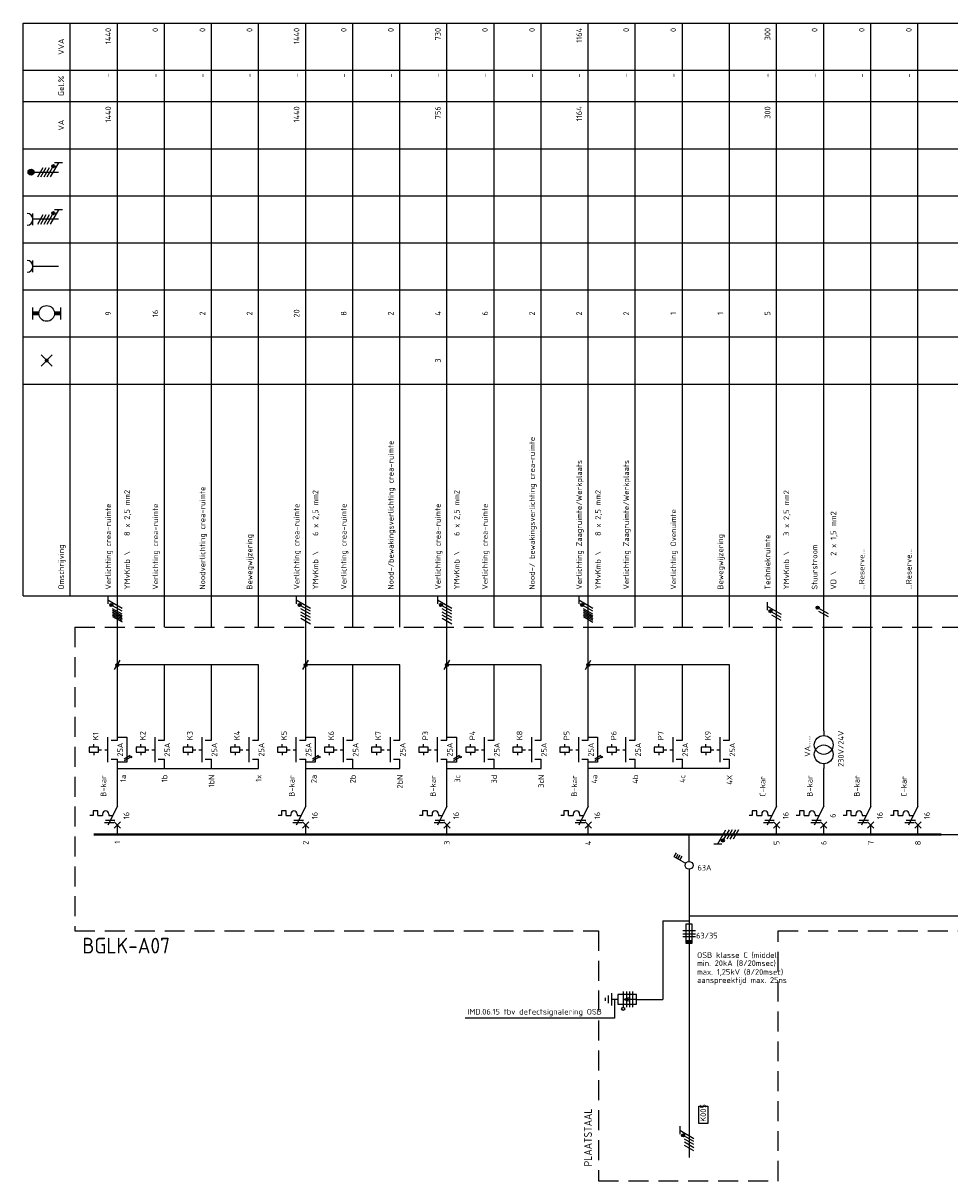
# Model space of a CAD drawing. Extents: x -1224 to 18134, y -20786 to 3554.
# Tile 80 of 88: x 15731 to 16027, y -1276 to -907. Entities that reach past the tile are written whole.
import ezdxf
from ezdxf.enums import TextEntityAlignment as Align

# ---------------------------------------------------------------- set-up
doc = ezdxf.new("R2010")
doc.units = 0
doc.linetypes.add('HIDDEN', pattern=[9.525, 6.35, -3.175])
doc.linetypes.add('STABI11', pattern=[2, 1, -1])
doc.layers.get('0').update_dxf_attribs({"linetype": 'CONTINUOUS'})
for name, color, linetype in [('EL$1----', 3, 'CONTINUOUS'), ('EL$1----_1LK-A08', 3, 'CONTINUOUS'), ('EL$1----_BGLK-A07', 3, 'CONTINUOUS'), ('EL6131--_KG', 3, 'CONTINUOUS'), ('kast', 1, 'CONTINUOUS')]:
    doc.layers.add(name, color=color, linetype=linetype)
doc.styles.add('BURO-018', font='ISO.shx', dxfattribs={"height": 1.8})
doc.styles.add('BURO-050', font='ISO.shx', dxfattribs={"height": 5})

# ---------------------------------------------------------------- blocks, each defined once
blk = doc.blocks.new('E00515')
at = {"color": 0, "linetype": 'Continuous'}
for p, q in [((6, 1.5), (0, 1.5)), ((0, 1.5), (0, -1.5)), ((0, 0), (4, 0)), ((1.25, -2.5), (1.25, 2.5)), ((2.25, -2.5), (2.25, 2.5)), ((4, 0), (2.5, 0.5)), ((2.5, -0.5), (4, 0)), ((3.25, -2.5), (3.25, 2.5)), ((4.25, -2.5), (4.25, 2.5)), ((6, -1.5), (6, 1.5)), ((6, 0), (8, 0)), ((8, -2), (8, 2)), ((9, -1.25), (9, 1.25)), ((10, -0.5), (10, 0.5)), ((0, -1.5), (6, -1.5))]:
    blk.add_line(p, q, dxfattribs=at)
blk.add_circle((4.25, 3), 0.5, dxfattribs=at)
blk = doc.blocks.new('HL3')
at = {"color": 0, "linetype": 'Continuous'}
for p, q in [((-3, 6.98), (-3, 4.48)), ((-3, 5.73), (1.5, 3.13)), ((1.5, 2.13), (-1.5, 3.87)), ((1.5, 1.13), (-1.5, 2.87)), ((1.5, 0.13), (-1.5, 1.87)), ((1.5, -0.87), (-1.5, 0.87))]:
    blk.add_line(p, q, dxfattribs=at)
at = {"color": 0, "linetype": 'Continuous', "const_width": 0.5}
blk.add_lwpolyline([(-1.68, 4.12, 1), (-2.18, 4.12, 1)], format="xyb", close=True, dxfattribs=at)
at = {"color": 0, "linetype": 'Continuous'}
blk.add_circle((-1.93, 4.12), 0.5, dxfattribs=at)
blk = doc.blocks.new('00P')
at = {"color": 0, "linetype": 'Continuous'}
for p, q in [((0, 31), (3, 31)), ((3, 31), (3, 23)), ((3, 23), (0, 23))]:
    blk.add_line(p, q, dxfattribs=at)
blk = doc.blocks.new('L1')
at = {"color": 0, "linetype": 'Continuous'}
for p, q in [((-3, 73.98), (-3, 71.48)), ((-3, 72.73), (1.5, 70.13)), ((1.5, 69.13), (-1.5, 70.87)), ((1.5, 68.13), (-1.5, 69.87))]:
    blk.add_line(p, q, dxfattribs=at)
at = {"color": 0, "linetype": 'Continuous', "const_width": 0.5}
blk.add_lwpolyline([(-1.68, 71.12, 1), (-2.18, 71.12, 1)], format="xyb", close=True, dxfattribs=at)
at = {"color": 0, "linetype": 'Continuous'}
blk.add_circle((-1.93, 71.12), 0.5, dxfattribs=at)
blk = doc.blocks.new('0302A1_')
at = {"color": 0, "linetype": 'Continuous'}
blk.add_line((-0.87, -1.5), (0.87, 1.5), dxfattribs=at)
at = {"color": 0, "const_width": 0.5}
blk.add_lwpolyline([(-0.25, 0, 1), (0.25, 0, 1)], format="xyb", close=True, dxfattribs=at)
at = {"color": 0, "linetype": 'Continuous'}
blk.add_circle((0, 0), 0.5, dxfattribs=at)
blk = doc.blocks.new('L3')
at = {"color": 0, "linetype": 'Continuous'}
for p, q in [((-3, 75.98), (-3, 73.48)), ((-3, 74.73), (1.5, 72.13)), ((1.5, 71.13), (-1.5, 72.87)), ((1.5, 70.13), (-1.5, 71.87)), ((1.5, 69.13), (-1.5, 70.87)), ((1.5, 68.13), (-1.5, 69.87))]:
    blk.add_line(p, q, dxfattribs=at)
at = {"color": 0, "linetype": 'Continuous', "const_width": 0.5}
blk.add_lwpolyline([(-1.68, 73.12, 1), (-2.18, 73.12, 1)], format="xyb", close=True, dxfattribs=at)
at = {"color": 0, "linetype": 'Continuous'}
blk.add_circle((-1.93, 73.12), 0.5, dxfattribs=at)
blk = doc.blocks.new('B26')
at = {"color": 0, "linetype": 'Continuous'}
for p, q in [((0, 9), (0, 21)), ((-7.75, 7.5), (-7.75, 6)), ((-6.25, 7.5), (-7.75, 7.5)), ((-6.25, 6), (-6.25, 7.5)), ((0, 9), (-3, 3)), ((-7.75, 6), (-8.75, 6)), ((-6.25, 6), (-4.75, 6)), ((-4.75, 6.5), (-4.75, 6)), ((-4.125, 3.75), (-1.125, 3.75)), ((-3.75, 4.5), (-0.75, 4.5)), ((-2.75, 6.5), (-2.75, 6)), ((-2.75, 6), (-1.5, 6)), ((-1, 4), (1, 2)), ((-1, 2), (1, 4)), ((0, 0), (0, 3))]:
    blk.add_line(p, q, dxfattribs=at)
blk.add_arc((-3.75, 6.5), 1, 0, 180, dxfattribs=at)
at = {"color": 1, "style": 'BURO-018'}
blk.add_attdef('E_VRIJ1', (-3.548, 12), '', height=1.8, rotation=90, dxfattribs=at)
at = {"color": 1, "linetype": 'Continuous', "style": 'BURO-018'}
blk.add_attdef('E_IIA', text='', height=1.8, rotation=90, dxfattribs=at).set_placement((2, 6), align=Align.TOP_CENTER)
blk = doc.blocks.new('M2')
at = {"color": 0, "linetype": 'Continuous'}
for p, q in [((-3, 23), (-3, 31)), ((-2, 30), (0, 30)), ((0, 30), (0, 33)), ((-6, 27.75), (-9, 27.75)), ((-9, 27.75), (-9, 26.25)), ((-9, 26.25), (-6, 26.25)), ((-7.5, 27.75), (-7.5, 28.75)), ((-7.5, 26.25), (-7.5, 25.25)), ((-6, 26.25), (-6, 27.75)), ((-6, 27.25), (-6, 27.25)), ((-2, 24), (0, 24)), ((0, 21), (0, 24))]:
    blk.add_line(p, q, dxfattribs=at)
at = {"color": 0, "linetype": 'STABI11'}
blk.add_line((-6, 27), (-3, 27), dxfattribs=at)
at = {"color": 1, "linetype": 'Continuous', "style": 'BURO-018'}
blk.add_attdef('E_VRIJ1', (-6, 30), '', height=1.8, rotation=90, dxfattribs=at)
blk.add_attdef('E_IMS', text='', height=1.8, rotation=90, dxfattribs=at).set_placement((0, 27), align=Align.TOP_CENTER)
blk = doc.blocks.new('b1s')
at = {"color": 0, "linetype": 'Continuous'}
blk.add_line((0, 33), (0, 54), dxfattribs=at)
blk = doc.blocks.new('m1s')
at = {"color": 0, "linetype": 'Continuous'}
blk.add_line((0, 54), (0, 66), dxfattribs=at)
blk = doc.blocks.new('m1')
at = {"color": 0, "linetype": 'Continuous'}
blk.add_line((0, 21), (0, 33), dxfattribs=at)
blk = doc.blocks.new('M13')
at = {"color": 0, "linetype": 'Continuous'}
for p, q in [((0, 33), (0, 31.5)), ((0, 22.5), (0, 21))]:
    blk.add_line(p, q, dxfattribs=at)
for centre in [(0, 28.5), (0, 25.5)]:
    blk.add_circle(centre, 3, dxfattribs=at)
at = {"color": 1, "linetype": 'Continuous', "style": 'BURO-018'}
blk.add_attdef('E_VRIJ1', (6, 24), '', height=1.8, rotation=90, dxfattribs=at)
blk = doc.blocks.new('KOLNR1')
at = {"color": 0, "linetype": 'Continuous'}
for p, q in [((1.41, -1.41), (-1.41, 1.41)), ((-1.41, -1.41), (1.41, 1.41))]:
    blk.add_line(p, q, dxfattribs=at)
at = {"color": 0, "linetype": 'Continuous', "const_width": 0.5}
blk.add_lwpolyline([(-0.25, 0, 1), (0.25, 0, 1)], format="xyb", close=True, dxfattribs=at)
blk = doc.blocks.new('KOLNR5')
at = {"color": 0, "linetype": 'Continuous'}
for p, q in [((-3.5, -1.5), (-3.5, 1.5)), ((3.5, 1.5), (3.5, -1.5))]:
    blk.add_line(p, q, dxfattribs=at)
at = {"color": 0, "linetype": 'Continuous', "const_width": 1}
for points in [[(-2, 0), (-3.5, 0)], [(2, 0), (3.5, 0)]]:
    blk.add_lwpolyline(points, dxfattribs=at)
at = {"color": 0, "linetype": 'Continuous'}
blk.add_circle((0, 0), 2, dxfattribs=at)
blk = doc.blocks.new('KOLNR6')
at = {"color": 0, "linetype": 'Continuous'}
for p, q in [((-3.5, -1.5), (-3.5, 1.5)), ((3, 0), (-3.5, 0))]:
    blk.add_line(p, q, dxfattribs=at)
blk.add_arc((-5, 0), 1.5, 270, 90, dxfattribs=at)
blk = doc.blocks.new('KOLNR7')
at = {"color": 0, "linetype": 'Continuous'}
for p, q in [((-3.5, -1.5), (-3.5, 1.5)), ((3, 0), (-3.5, 0)), ((-2.29, -1.2), (-0.91, 1.2)), ((-1.49, -1.2), (-0.11, 1.2)), ((-0.69, -1.2), (0.69, 1.2)), ((0.11, -1.2), (1.49, 1.2)), ((2.99, 2.4), (0.91, -1.2)), ((3.99, 2.4), (1.99, 2.4))]:
    blk.add_line(p, q, dxfattribs=at)
at = {"color": 0, "linetype": 'Continuous', "const_width": 0.4}
blk.add_lwpolyline([(1.69, 1.35, 1), (1.69, 1.75, 1)], format="xyb", close=True, dxfattribs=at)
at = {"color": 0, "linetype": 'Continuous'}
blk.add_circle((1.69, 1.55), 0.4, dxfattribs=at)
blk.add_arc((-5, 0), 1.5, 270, 90, dxfattribs=at)
blk = doc.blocks.new('KOLNR9')
at = {"color": 0, "linetype": 'Continuous'}
for p, q in [((-4, 0), (3, 0)), ((-2.29, -1.2), (-0.91, 1.2)), ((-1.49, -1.2), (-0.11, 1.2)), ((-0.69, -1.2), (0.69, 1.2)), ((0.11, -1.2), (1.49, 1.2)), ((2.99, 2.4), (0.91, -1.2)), ((3.99, 2.4), (1.99, 2.4))]:
    blk.add_line(p, q, dxfattribs=at)
for points, const_width in [([(-4, -0.38, 1), (-4, 0.38, 1)], 0.75), ([(1.69, 1.35, 1), (1.69, 1.75, 1)], 0.4)]:
    blk.add_lwpolyline(points, format="xyb", close=True, dxfattribs=dict(at, const_width=const_width))
for centre, radius in [((-4, 0), 0.75), ((1.69, 1.55), 0.4)]:
    blk.add_circle(centre, radius, dxfattribs=at)
blk = doc.blocks.new('1P')
at = {"color": 0, "linetype": 'Continuous'}
blk.add_line((1.5, 0.87), (-1.5, -0.87), dxfattribs=at)

msp = doc.modelspace()

# ---------------------------------------------------------------- linework, layer by layer
at = {"layer": 'EL$1----', "linetype": 'Continuous'}
for p, q in [((15987.91, -1095.41), (15984.91, -1093.68)), ((15987.91, -1096.41), (15984.91, -1094.68)), ((15956.41, -1144.7), (15911.41, -1144.7)), ((15943.54, -1174.23), (15943.54, -1165.7)), ((16023.91, -1165.7), (16042.42, -1165.7)), ((15938.79, -1172.82), (15939.49, -1171.6)), ((15942.46, -1174.93), (15938.79, -1172.82)), ((15939.4, -1173.17), (15940.1, -1171.95)), ((15940, -1173.52), (15940.7, -1172.3)), ((15940.61, -1173.87), (15941.31, -1172.65)), ((15944.54, -1194.35), (15942.54, -1194.35)), ((15942.54, -1194.35), (15942.54, -1200.35)), ((16146.97, -1191.75), (15943.54, -1191.75)), ((15944.54, -1200.35), (15944.54, -1194.35)), ((15941.54, -1196.35), (15945.54, -1196.35)), ((15941.54, -1197.35), (15945.54, -1197.35)), ((15945.54, -1198.35), (15941.54, -1198.35)), ((15942.54, -1200.35), (15944.54, -1200.35)), ((15940.54, -1258.69), (15940.54, -1261.19)), ((15940.54, -1259.94), (15945.04, -1262.54)), ((15945.04, -1263.54), (15942.04, -1261.81)), ((15945.04, -1264.54), (15942.04, -1262.81)), ((15945.04, -1265.54), (15942.04, -1263.81)), ((15945.04, -1266.54), (15942.04, -1264.81))]:
    msp.add_line(p, q, dxfattribs=at)
at = {"layer": 'EL$1----'}
for p, q in [((15776.41, -1111.7), (15761.41, -1111.7)), ((15791.41, -1111.7), (15776.41, -1111.7)), ((15806.41, -1111.7), (15791.41, -1111.7)), ((15836.41, -1111.7), (15821.41, -1111.7)), ((15851.41, -1111.7), (15836.41, -1111.7)), ((15896.41, -1111.7), (15866.41, -1111.7)), ((15956.41, -1111.7), (15911.41, -1111.7)), ((15943.54, -1176.81), (15943.54, -1268.67)), ((15935.17, -1193.28), (15943.54, -1193.28)), ((15935.17, -1193.28), (15935.17, -1218.26)), ((15919.8, -1218.26), (15919.8, -1224.27)), ((15926.8, -1218.26), (15935.17, -1218.26)), ((15919.8, -1224.27), (15872.17, -1224.27))]:
    msp.add_line(p, q, dxfattribs=at)
at = {"layer": 'EL$1----', "linetype": 'Continuous', "const_width": 0.5}
for points in [[(15984.72, -1093.43, 1), (15984.22, -1093.43, 1)], [(15941.86, -1261.56, 1), (15941.36, -1261.56, 1)]]:
    msp.add_lwpolyline(points, format="xyb", close=True, dxfattribs=at)
at = {"layer": 'EL$1----', "linetype": 'Continuous'}
for centre, radius in [((15984.47, -1093.43), 0.5), ((15943.54, -1175.56), 1.25), ((15941.61, -1261.56), 0.5)]:
    msp.add_circle(centre, radius, dxfattribs=at)
at = {"layer": 'EL$1----'}
for centre in [(15765.68, -1141.04), (15825.68, -1141.04), (15870.68, -1141.04), (15915.68, -1141.04)]:
    msp.add_circle(centre, 0.283, dxfattribs=at)
at = {"layer": 'EL$1----', "linetype": 'Continuous'}
msp.add_solid([(15942.54, -1200.35), (15942.54, -1199.35), (15944.54, -1200.35), (15944.54, -1199.35)], dxfattribs=at)
at = {"layer": 'EL$1----_1LK-A08', "color": 2}
for p, q in [((15946.65, -1257.81), (15946.65, -1252.28)), ((15946.65, -1252.28), (15949.48, -1252.28)), ((15949.48, -1252.28), (15949.48, -1257.81)), ((15949.48, -1257.81), (15946.65, -1257.81))]:
    msp.add_line(p, q, dxfattribs=at)
at = {"layer": 'EL$1----_BGLK-A07', "color": 1}
for p, q in [((15731.41, -907.2), (16274.92, -907.2)), ((15731.41, -1089.7), (15731.41, -907.2)), ((15746.41, -1089.7), (15746.41, -907.2)), ((15731.41, -922.2), (16274.92, -922.2)), ((15731.41, -932.2), (16274.92, -932.2)), ((15731.41, -947.2), (16274.92, -947.2)), ((15731.41, -962.2), (16274.92, -962.2)), ((15731.41, -977.2), (16274.92, -977.2)), ((15731.41, -992.2), (16274.92, -992.2)), ((15731.41, -1007.2), (16274.92, -1007.2)), ((15731.41, -1022.2), (16274.92, -1022.2)), ((15731.41, -1089.7), (16274.92, -1089.7))]:
    msp.add_line(p, q, dxfattribs=at)
at = {"layer": 'EL$1----_BGLK-A07'}
for p, q in [((15761.41, -1099.7), (15761.41, -907.2)), ((15776.41, -1099.7), (15776.41, -907.2)), ((15791.41, -1099.7), (15791.41, -907.2)), ((15806.41, -1099.7), (15806.41, -907.2)), ((15821.41, -1099.7), (15821.41, -907.2)), ((15836.41, -1099.7), (15836.41, -907.2)), ((15851.41, -1099.7), (15851.41, -907.2)), ((15866.41, -1099.7), (15866.41, -907.2)), ((15881.41, -1099.7), (15881.41, -907.2)), ((15896.41, -1099.7), (15896.41, -907.2)), ((15911.41, -1099.7), (15911.41, -907.2)), ((15926.41, -1099.7), (15926.41, -907.2)), ((15941.41, -1099.7), (15941.41, -907.2)), ((15956.41, -1099.7), (15956.41, -907.2)), ((15971.41, -1099.7), (15971.41, -907.2)), ((15986.41, -1099.7), (15986.41, -907.2)), ((16001.41, -1099.7), (16001.41, -907.2)), ((16016.41, -1099.7), (16016.41, -907.2)), ((15761.41, -1144.7), (15776.41, -1144.7)), ((15776.41, -1144.7), (15791.41, -1144.7)), ((15791.41, -1144.7), (15806.41, -1144.7)), ((15821.41, -1144.7), (15836.41, -1144.7)), ((15836.41, -1144.7), (15851.41, -1144.7)), ((15866.41, -1144.7), (15896.41, -1144.7))]:
    msp.add_line(p, q, dxfattribs=at)
at = {"layer": 'EL$1----_BGLK-A07', "color": 1, "linetype": 'HIDDEN'}
for q in [(16319.23, -1099.7), (15747.91, -1196.43)]:
    msp.add_line((15747.91, -1099.7), q, dxfattribs=at)
at = {"layer": 'EL$1----_BGLK-A07'}
for points in [[(15768.91, -1165.7, 0.7, 0.7, 0), (15753.91, -1165.7, 0.7, 0.7, 0)], [(15783.91, -1165.7, 0.7, 0.7, 0), (15768.91, -1165.7, 0.7, 0.7, 0)], [(15798.91, -1165.7, 0.7, 0.7, 0), (15783.91, -1165.7, 0.7, 0.7, 0)], [(15813.91, -1165.7, 0.7, 0.7, 0), (15798.91, -1165.7, 0.7, 0.7, 0)], [(15828.91, -1165.7, 0.7, 0.7, 0), (15813.91, -1165.7, 0.7, 0.7, 0)], [(15843.91, -1165.7, 0.7, 0.7, 0), (15828.91, -1165.7, 0.7, 0.7, 0)], [(15858.91, -1165.7, 0.7, 0.7, 0), (15843.91, -1165.7, 0.7, 0.7, 0)], [(15873.91, -1165.7, 0.7, 0.7, 0), (15858.91, -1165.7, 0.7, 0.7, 0)], [(15888.91, -1165.7, 0.7, 0.7, 0), (15873.91, -1165.7, 0.7, 0.7, 0)], [(15888.91, -1165.7, 0.7, 0.7, 0), (15873.91, -1165.7, 0.7, 0.7, 0)], [(15903.91, -1165.7, 0.7, 0.7, 0), (15888.91, -1165.7, 0.7, 0.7, 0)], [(15903.91, -1165.7, 0.7, 0.7, 0), (15888.91, -1165.7, 0.7, 0.7, 0)], [(15918.91, -1165.7, 0.7, 0.7, 0), (15903.91, -1165.7, 0.7, 0.7, 0)], [(15933.91, -1165.7, 0.7, 0.7, 0), (15918.91, -1165.7, 0.7, 0.7, 0)], [(15948.91, -1165.7, 0.7, 0.7, 0), (15933.91, -1165.7, 0.7, 0.7, 0)], [(15963.91, -1165.7, 0.7, 0.7, 0), (15948.91, -1165.7, 0.7, 0.7, 0)], [(15978.91, -1165.7, 0.7, 0.7, 0), (15963.91, -1165.7, 0.7, 0.7, 0)], [(15993.91, -1165.7, 0.7, 0.7, 0), (15978.91, -1165.7, 0.7, 0.7, 0)], [(16008.91, -1165.7, 0.7, 0.7, 0), (15993.91, -1165.7, 0.7, 0.7, 0)], [(16023.91, -1165.7, 0.7, 0.7, 0), (16008.91, -1165.7, 0.7, 0.7, 0)]]:
    msp.add_lwpolyline(points, format="xyseb", dxfattribs=at)
at = {"layer": 'EL6131--_KG'}
for p, q in [((15759.91, -1094.28), (15762.91, -1096.01)), ((15759.91, -1095.28), (15762.91, -1097.01)), ((15909.91, -1094.29), (15912.91, -1096.03)), ((15909.91, -1095.29), (15912.91, -1097.03)), ((15759.91, -1096.28), (15762.91, -1098.01)), ((15819.91, -1096.83), (15822.91, -1098.57)), ((15864.91, -1096.83), (15867.91, -1098.57)), ((15909.91, -1096.29), (15912.91, -1098.03))]:
    msp.add_line(p, q, dxfattribs=at)
at = {"layer": 'kast', "color": 1, "linetype": 'HIDDEN'}
for p, q in [((15747.91, -1196.43), (15914.7, -1196.43)), ((15971.94, -1196.43), (16273.42, -1196.43))]:
    msp.add_line(p, q, dxfattribs=at)
at = {"layer": 'kast', "linetype": 'HIDDEN'}
for p, q in [((15914.7, -1196.43), (15914.7, -1276.09)), ((15971.94, -1276.09), (15971.94, -1196.43)), ((15914.7, -1276.09), (15971.94, -1276.09))]:
    msp.add_line(p, q, dxfattribs=at)

# ---------------------------------------------------------------- block references
at = {"layer": 'EL$1----'}
for name, p in [('L3', (15761.41, -1165.7)), ('L3', (15821.41, -1165.7)), ('L3', (15866.41, -1165.7)), ('L3', (15911.41, -1165.7)), ('L1', (15971.41, -1165.7)), ('0302A1_', (15761.41, -1111.7)), ('0302A1_', (15821.41, -1111.7)), ('0302A1_', (15866.41, -1111.7)), ('0302A1_', (15911.41, -1111.7)), ('00P', (15761.41, -1165.7)), ('00P', (15821.41, -1165.7)), ('00P', (15866.41, -1165.7)), ('00P', (15911.41, -1165.7))]:
    msp.add_blockref(name, p, dxfattribs=at)
at = {"layer": 'EL$1----', "xscale": 0.6399999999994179, "yscale": 0.6399999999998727, "zscale": 0.6400000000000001}
for p in [(15764.49, -1141.13), (15764.49, -1141.73), (15824.49, -1141.13), (15824.49, -1141.73), (15869.49, -1141.13), (15869.49, -1141.73), (15914.49, -1141.13), (15914.49, -1141.73)]:
    msp.add_blockref('1P', p, dxfattribs=at)
at = {"layer": 'EL$1----', "color": 1, "rotation": 90}
msp.add_blockref('HL3', (15958.41, -1165.7), dxfattribs=at)
at = {"layer": 'EL$1----', "rotation": 180}
msp.add_blockref('E00515', (15926.8, -1218.26), dxfattribs=at)
at = {"layer": 'EL$1----_BGLK-A07', "xscale": 1.25, "yscale": 1.25, "zscale": 1.25}
for name, p in [('KOLNR9', (15738.91, -954.7)), ('KOLNR7', (15738.91, -969.7)), ('KOLNR6', (15738.91, -984.7)), ('KOLNR5', (15738.91, -999.7)), ('KOLNR1', (15738.91, -1014.7))]:
    msp.add_blockref(name, p, dxfattribs=at)
at = {"layer": 'EL$1----_BGLK-A07'}
for name, p in [('m1s', (15761.41, -1165.7)), ('m1s', (15821.41, -1165.7)), ('m1s', (15866.41, -1165.7)), ('m1s', (15911.41, -1165.7)), ('m1s', (15971.41, -1165.7)), ('m1s', (15986.41, -1165.7)), ('m1s', (16001.41, -1165.7)), ('m1s', (16016.41, -1165.7)), ('b1s', (15761.41, -1165.7)), ('b1s', (15776.41, -1165.7)), ('b1s', (15791.41, -1165.7)), ('b1s', (15806.41, -1165.7)), ('b1s', (15821.41, -1165.7)), ('b1s', (15836.41, -1165.7)), ('b1s', (15851.41, -1165.7)), ('b1s', (15866.41, -1165.7)), ('b1s', (15881.41, -1165.7)), ('b1s', (15896.41, -1165.7)), ('b1s', (15911.41, -1165.7)), ('b1s', (15926.41, -1165.7)), ('b1s', (15941.41, -1165.7)), ('b1s', (15956.41, -1165.7)), ('b1s', (15971.41, -1165.7)), ('b1s', (15986.41, -1165.7)), ('b1s', (16001.41, -1165.7)), ('b1s', (16016.41, -1165.7)), ('m1', (15971.41, -1165.7)), ('m1', (16001.41, -1165.7)), ('m1', (16016.41, -1165.7))]:
    msp.add_blockref(name, p, dxfattribs=at)
for name, p, values in [('M2', (15761.41, -1165.7), {'E_IMS': '25A', 'E_VRIJ1': 'K1'}), ('M2', (15776.41, -1165.7), {'E_IMS': '25A', 'E_VRIJ1': 'K2'}), ('M2', (15791.41, -1165.7), {'E_IMS': '25A', 'E_VRIJ1': 'K3'}), ('M2', (15806.41, -1165.7), {'E_IMS': '25A', 'E_VRIJ1': 'K4'}), ('M2', (15821.41, -1165.7), {'E_IMS': '25A', 'E_VRIJ1': 'K5'}), ('M2', (15836.41, -1165.7), {'E_IMS': '25A', 'E_VRIJ1': 'K6'}), ('M2', (15851.41, -1165.7), {'E_IMS': '25A', 'E_VRIJ1': 'K7'}), ('M2', (15866.41, -1165.7), {'E_IMS': '25A', 'E_VRIJ1': 'P3'}), ('M2', (15881.41, -1165.7), {'E_IMS': '25A', 'E_VRIJ1': 'P4'}), ('M2', (15896.41, -1165.7), {'E_IMS': '25A', 'E_VRIJ1': 'K8'}), ('M2', (15911.41, -1165.7), {'E_IMS': '25A', 'E_VRIJ1': 'P5'}), ('M2', (15926.41, -1165.7), {'E_IMS': '25A', 'E_VRIJ1': 'P6'}), ('M2', (15941.41, -1165.7), {'E_IMS': '25A', 'E_VRIJ1': 'P7'}), ('M2', (15956.41, -1165.7), {'E_IMS': '25A', 'E_VRIJ1': 'K9'}), ('B26', (15761.41, -1165.7), {'E_IIA': '16', 'E_VRIJ1': 'B-kar'}), ('B26', (15821.41, -1165.7), {'E_IIA': '16', 'E_VRIJ1': 'B-kar'}), ('B26', (15866.41, -1165.7), {'E_IIA': '16', 'E_VRIJ1': 'B-kar'}), ('B26', (15911.41, -1165.7), {'E_IIA': '16', 'E_VRIJ1': 'B-kar'}), ('B26', (15971.41, -1165.7), {'E_IIA': '16', 'E_VRIJ1': 'C-kar'}), ('B26', (15986.41, -1165.7), {'E_IIA': '6', 'E_VRIJ1': 'B-kar'}), ('B26', (16001.41, -1165.7), {'E_IIA': '16', 'E_VRIJ1': 'B-kar'}), ('B26', (16016.41, -1165.7), {'E_IIA': '16', 'E_VRIJ1': 'C-kar'})]:
    msp.add_blockref(name, p, dxfattribs=at).add_auto_attribs(values)
ref = msp.add_blockref('M13', (15986.41, -1165.7), dxfattribs=at)
ref.add_attrib('E_VRIJ1', '230V/24V', (15992.8, -1144.19), dxfattribs={"layer": '0', "color": 1, "linetype": 'Continuous', "height": 1.8, "rotation": 90, "style": 'BURO-018'})

# ---------------------------------------------------------------- texts
at = {"layer": 'EL$1----', "color": 1, "style": 'BURO-018'}
msp.add_text('VA......', height=1.8, rotation=90, dxfattribs=at).set_placement((15982.13, -1140.97))
msp.add_text('63A', height=1.8, dxfattribs=at).set_placement((15948.43, -1175.4), align=Align.TOP_CENTER)
msp.add_text('63/35', height=1.8, dxfattribs=at).set_placement((15952.63, -1197.04), align=Align.TOP_RIGHT)
for s, p in [('OSB klasse C (middel)', (15946.1, -1205.05)), ('min. 20kA (8/20msec)', (15946.1, -1207.63)), ('max. 1,25kV (8/20msec)', (15946.1, -1210.42)), ('aanspreektijd max. 25ns', (15946.1, -1213.02)), ('IMD.06.15 tbv defectsignalering OSB', (15872.95, -1223.1))]:
    msp.add_text(s, height=1.8, dxfattribs=at).set_placement(p)
msp.add_text('K005', height=1.8, rotation=90, dxfattribs=at).set_placement((15947.14, -1257.27), align=Align.TOP_LEFT)
at = {"layer": 'EL$1----_BGLK-A07', "color": 1, "style": 'BURO-018'}
for s, p in [('1440', (15759.41, -908.7)), ('0', (15774.41, -908.7)), ('0', (15789.41, -908.7)), ('0', (15804.41, -908.7)), ('1440', (15819.41, -908.7)), ('0', (15834.41, -908.7)), ('0', (15849.41, -908.7)), ('730', (15864.41, -908.7)), ('0', (15879.41, -908.7)), ('0', (15894.41, -908.7)), ('1164', (15909.41, -908.7)), ('0', (15924.41, -908.7)), ('0', (15939.41, -908.7)), ('300', (15969.41, -908.7)), ('0', (15984.41, -908.7)), ('0', (15999.41, -908.7)), ('0', (16014.41, -908.7)), ('-', (15759.41, -923.2)), ('-', (15774.41, -923.2)), ('-', (15789.41, -923.2)), ('-', (15804.41, -923.2)), ('-', (15819.41, -923.2)), ('-', (15834.41, -923.2)), ('-', (15849.41, -923.2)), ('-', (15864.41, -923.2)), ('-', (15879.41, -923.2)), ('-', (15894.41, -923.2)), ('-', (15909.41, -923.2)), ('-', (15924.41, -923.2)), ('-', (15939.41, -923.2)), ('-', (15969.41, -923.2)), ('-', (15984.41, -923.2)), ('-', (15999.41, -923.2)), ('-', (16014.41, -923.2)), ('1440', (15759.41, -933.7)), ('1440', (15819.41, -933.7)), ('756', (15864.41, -933.7)), ('1164', (15909.41, -933.7)), ('300', (15969.41, -933.7))]:
    msp.add_text(s, height=1.8, rotation=90, dxfattribs=at).set_placement(p, align=Align.RIGHT)
for s, p in [('VVA', (15744.41, -914.7)), ('Gel.%', (15744.41, -927.2)), ('VA', (15744.41, -939.7)), ('9', (15759.41, -999.7)), ('16', (15774.41, -999.7)), ('2', (15789.41, -999.7)), ('2', (15804.41, -999.7)), ('20', (15819.41, -999.7)), ('8', (15834.41, -999.7)), ('2', (15849.41, -999.7)), ('4', (15864.41, -999.7)), ('6', (15879.41, -999.7)), ('2', (15894.41, -999.7)), ('2', (15909.41, -999.7)), ('2', (15924.41, -999.7)), ('1', (15939.41, -999.7)), ('1', (15954.41, -999.7)), ('5', (15969.41, -999.7)), ('3', (15864.41, -1014.7))]:
    msp.add_text(s, height=1.8, rotation=90, dxfattribs=at).set_placement(p, align=Align.CENTER)
for s, p in [('Nood-/bewakingsverlichting crea-ruimte', (15849.41, -1087.7)), ('Nood-/ bewakingsverlichting crea-ruimte', (15894.41, -1087.7)), ('Verlichting Zaagruimte/Werkplaats', (15909.41, -1087.7)), ('Verlichting Zaagruimte/Werkplaats', (15924.41, -1087.7)), ('Noodverlichting crea-ruimte', (15789.41, -1087.7)), ('Verlichting crea-ruimte', (15759.41, -1087.7)), ('YMvKmb \\    8 x 2,5 mm2', (15765.41, -1087.7)), ('Verlichting crea-ruimte', (15774.41, -1087.7)), ('Verlichting crea-ruimte', (15819.41, -1087.7)), ('YMvKmb \\    6 x 2,5 mm2', (15825.41, -1087.7)), ('Verlichting crea-ruimte', (15834.41, -1087.7)), ('Verlichting crea-ruimte', (15864.41, -1087.7)), ('YMvKmb \\    6 x 2,5 mm2', (15870.41, -1087.7)), ('Verlichting crea-ruimte', (15879.41, -1087.7)), ('YMvKmb \\    8 x 2,5 mm2', (15915.41, -1087.7)), ('Verlichting Ovenuimte', (15939.41, -1087.7)), ('YMvKmb \\    3 x 2,5 mm2', (15975.41, -1087.7)), ('Bewegwijzering', (15804.41, -1087.7)), ('Bewegwijzering', (15954.41, -1087.7)), ('Techniekruimte', (15969.41, -1087.7)), ('VD \\    2 x 1,5 mm2', (15990.41, -1087.7)), ('Omschrijving', (15744.41, -1087.7)), ('Stuurstroom', (15984.41, -1087.7)), ('...Reserve...', (15999.41, -1087.7)), ('...Reserve...', (16014.41, -1087.7))]:
    msp.add_text(s, height=1.8, rotation=90, dxfattribs=at).set_placement(p)
for s, p in [('1a', (15763.24, -1146.7)), ('1b', (15776.41, -1146.7)), ('1bN', (15791.41, -1146.7)), ('1x', (15806.41, -1146.7)), ('2a', (15824.01, -1146.7)), ('2b', (15836.41, -1146.7)), ('2bN', (15851.41, -1146.7)), ('3c', (15869.72, -1146.7)), ('3d', (15881.41, -1146.7)), ('3cN', (15896.41, -1146.7)), ('4a', (15913.37, -1146.7)), ('4b', (15926.41, -1146.7)), ('4c', (15941.41, -1146.7)), ('4X', (15956.41, -1146.7)), ('1', (15761.41, -1167.7)), ('2', (15821.41, -1167.7)), ('3', (15866.41, -1167.7)), ('4', (15911.41, -1167.7)), ('5', (15971.41, -1167.7)), ('6', (15986.41, -1167.7)), ('7', (16001.41, -1167.7)), ('8', (16016.41, -1167.7))]:
    msp.add_text(s, height=1.8, rotation=90, dxfattribs=at).set_placement(p, align=Align.MIDDLE_RIGHT)
at = {"layer": 'kast', "color": 2, "style": 'BURO-050'}
msp.add_text('BGLK-A07', height=5, dxfattribs=at).set_placement((15778.17, -1201.13), align=Align.MIDDLE_RIGHT)
at = {"layer": 'kast', "color": 2, "linetype": 'HIDDEN', "style": 'BURO-018'}
msp.add_text('PLAATSTAAL', height=2.5, rotation=90, dxfattribs=at).set_placement((15911.33, -1253.05), align=Align.MIDDLE_RIGHT)

doc.saveas('drawing.dxf')
